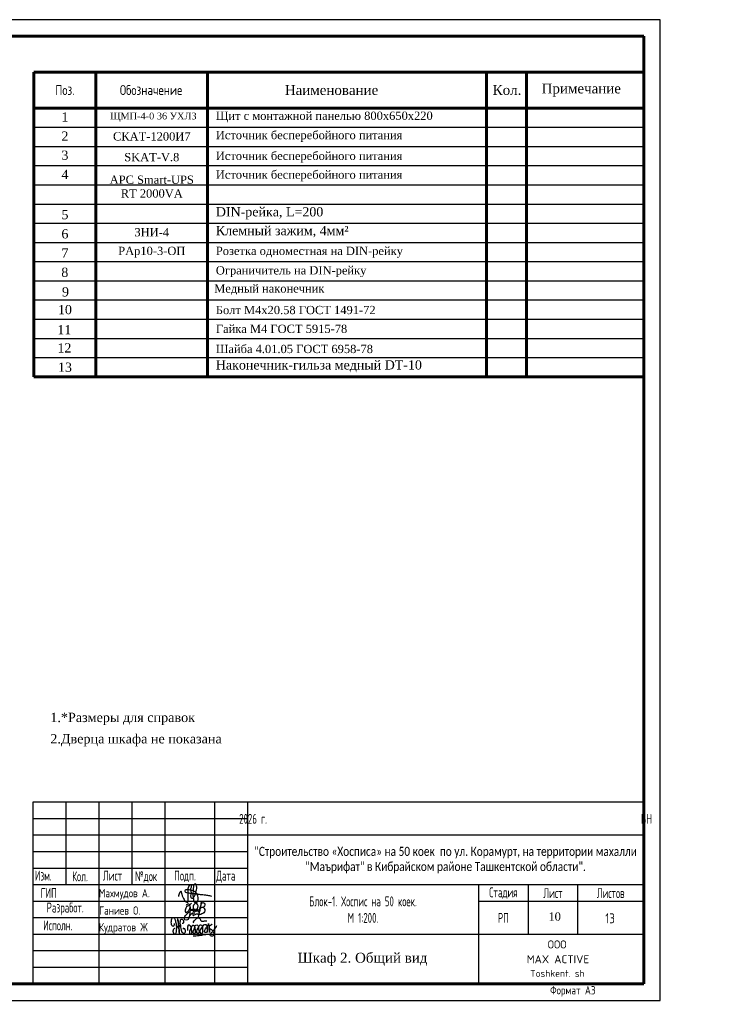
# Model space of a CAD drawing. Header units: millimetres. Extents: x 42471 to 951304, y -405702 to -322821.
# Tile 33 of 37: x 558900 to 580479, y -405702 to -375884. Entities that reach past the tile are written whole.
import ezdxf
from ezdxf.enums import TextEntityAlignment as Align

# ---------------------------------------------------------------- set-up
doc = ezdxf.new("R2010")
doc.units = ezdxf.units.MM
doc.layers.add('_Текст', color=7, linetype='Continuous')
doc.layers.add('Format', color=7, linetype='Continuous', lineweight=30)
doc.layers.add('Table', color=7, linetype='Continuous', lineweight=30)
doc.styles.add('COMPLEX', font='isocpeur.ttf')
doc.styles.add('SPDS', font='spds.shx', dxfattribs={"width": 0.8, "height": 250})
doc.styles.add('SPDS1', font='spds.shx', dxfattribs={"width": 0.8})
doc.styles.add('style1', font='times.ttf')

# ---------------------------------------------------------------- blocks, each defined once
blk = doc.blocks.new('A$C4c4061ee')
at = {"color": 184, "lineweight": 30}
blk.add_spline([(-39.7, -7.1), (-36.8, 4), (-34, 7.9), (-31.2, -0.1), (-24.1, -16.2), (-16.7, -23.5), (-13.9, -23.5), (-12.5, -17.9), (-12.5, 12.7), (-8.3, 24.8), (-4.4, 27), (-3.4, 21.4), (-5.7, 12.9), (-4.4, 8), (-4.4, -10), (-2, -12.6), (3.3, -10), (9.6, 6.1), (12.6, 19.5), (7.6, 28.9), (4.7, 26.6), (2.4, 16.6), (1.1, -1.2), (2.9, -14.2), (6.8, -24.8), (10.9, -24.8), (15, -21.3), (16.5, -17.2), (16.5, -9.9), (12, 2), (5.9, 7.4), (-2.7, 10.3), (-10, 12.1), (-17, 12.1), (-21.5, 11.2), (-22.5, 7.7), (-20, 5.4), (-14, 3.7), (-0.7, 1.8), (11, 0.5), (22.2, -1.2), (37.6, -2.6), (43.5, -3.6), (49.3, -4.5), (54.9, -6.4)], degree=3, dxfattribs=at)
blk = doc.blocks.new('Odil Ganiyev')
at = {"color": 184, "lineweight": 30}
for points in [[(278218, -189288), (278220, -189298), (278251, -189229), (278258, -189294), (278315, -189206), (278295, -189231), (278320, -189288), (278380, -189198), (278355, -189239), (278384, -189286), (278449, -189192), (278428, -189223), (278438, -189281), (278515, -189197), (278494, -189208), (278505, -189282), (278604, -188932), (278563, -189514)], [(278174, -189155), (278173, -189633), (278135, -189699), (278036, -189702), (278008, -189605), (278074, -189469), (278128, -189405), (278218, -189288)], [(278009, -189095), (278081, -189029), (278139, -189055), (278204, -188993)], [(278213, -189509), (278316, -189388), (278340, -189483), (278421, -189425), (278521, -189382)]]:
    blk.add_spline(points, degree=3, dxfattribs=at)
for points, knots in [([(278093, -189111), (278063, -189124), (277979, -189180), (277976, -189469), (278121, -189357), (278159, -189260), (278167, -189222)], [0, 0, 0, 0, 84.01965, 319.3343, 434.006974, 519.963926, 519.963926, 519.963926, 519.963926]), ([(278167, -189222), (278181, -189151), (278171, -189084), (278111, -189103), (278093, -189111)], [526.826092, 526.826092, 526.826092, 526.826092, 665.559085, 706.396126, 706.396126, 706.396126, 706.396126]), ([(278396, -189316), (278466, -189243), (278495, -189145), (278487, -189009), (278378, -188944), (278332, -188998), (278319, -189020), (278305, -189050), (278280, -189134), (278300, -189288), (278388, -189386)], [0, 0, 0, 0, 210.331661, 341.544209, 437.993539, 521.209993, 521.209993, 521.209993, 602.643394, 823.015149, 823.015149, 823.015149, 823.015149]), ([(278617, -189118), (278680, -189058), (278780, -189127), (278817, -189262), (278675, -189400), (278595, -189412), (278531, -189410)], [498.211239, 498.211239, 498.211239, 498.211239, 560.962433, 628.560844, 789.184895, 992.203079, 992.203079, 992.203079, 992.203079]), ([(278604, -188939), (278630, -188908), (278658, -188890), (278746, -188897), (278776, -188980), (278743, -189054), (278691, -189101), (278617, -189118)], [0, 0, 0, 0, 59.301687, 137.83445, 232.671471, 306.955654, 371.443461, 371.443461, 371.443461, 371.443461])]:
    blk.add_open_spline(points, degree=3, knots=knots, dxfattribs=at)
blk = doc.blocks.new('A$C77aec0c1')
at = {"color": 184, "lineweight": 30}
for points in [[(-78.4, 25.2), (-78.4, 19.8), (-80.1, 15.4), (-82.7, 15.2), (-85.9, 18.3), (-87.6, 24.6), (-87.6, 33.5), (-85.8, 41.5), (-83.2, 44.9), (-79.5, 45.3), (-74.8, 37.3), (-71.4, 24), (-70.3, 12.8), (-70.6, 1.9), (-72.5, -8.2), (-74.5, -11.9), (-76.7, -12.4), (-79.3, -9.8), (-81.1, -2.5), (-80.5, 2.8), (-78.6, 6.3), (-76.3, 8.1), (-74.2, 8.6)], [(-70.3, 8.8), (-64.2, 15.4), (-63.4, 26), (-64.7, 36.5), (-65.8, 41.1), (-66, 40.4), (-65.4, 38.6), (-63.9, 30.6), (-63.4, 26), (-62.4, 17.4), (-61.3, 7.7), (-60.5, -1.3), (-59.7, -9.1), (-59.2, -11.6), (-59.5, -10.3), (-59.8, -8.8), (-61, 4.4), (-61.6, 9.7), (-62.2, 15.2), (-62.4, 16.8), (-60.5, 15), (-58.2, 15.7), (-56.6, 21.2), (-56.7, 31.2), (-55.8, 37.1), (-53.2, 40), (-50, 39.7), (-45.9, 34.7), (-45.4, 29.7), (-46.3, 25.7), (-48.8, 25), (-50.3, 25.3)], [(-10.4, 26.1), (-11.3, 30.7), (-5.9, 37.4), (1.2, 43.5), (6.2, 44.3), (10.3, 42.2), (12.4, 38), (15, 34.5), (18.4, 33), (24.9, 33.5), (29.4, 34.6), (33.6, 34.4), (35.1, 34)], [(-56.6, 20.3), (-55.7, 12.4), (-53.4, 2), (-50.9, -4.5), (-47.7, -7.4), (-43.4, -8.2), (-40.2, -6.5), (-38.7, -1.4), (-39.6, 2.9), (-41.5, 6), (-44.2, 7.7), (-47, 7.2), (-47.6, 5.7)], [(-30.4, 1), (-29.8, 17.4), (-28.4, 20.1), (-25.6, 19.9), (-20.5, 13.6), (-18.9, 4.6), (-17.5, -7.1), (-18.5, -11.1), (-21.9, -11.5), (-24, -7.9), (-23.3, -0.6), (-20.4, 7.3), (-17, 14), (-13.9, 18.7), (-9.6, 18.3), (-6.3, 10.9), (-5, -2.4), (-5, -8.8), (-9, -10.1), (-12.3, -6.5), (-11.2, 0.2), (-8.3, 6.3), (-6.9, 12.8), (-4.7, 17.9), (-0.2, 20.5), (4.2, 17.9), (6, 9.7), (7.1, 1), (7.6, -6.8), (4.7, -8.8), (0.1, -8.1), (-0.1, -1.4), (3.2, 6.9), (7.8, 15.8), (10.6, 19.9), (16, 19.6), (19.3, 13.2), (20.4, 0.9), (19.5, -6.1), (16.8, -9.2), (13.6, -8.5), (11.7, -1), (15.1, 6.9), (19.9, 14.2), (24.4, 19.9), (31, 21.1), (35, 14.6), (36.2, 0.9), (34.1, -5.6), (29.3, -6.4), (26.9, -3.5), (30.5, 6.3), (35.4, 12.4), (39.7, 19.3), (40.4, 25.2), (40.7, 24.3), (43.9, -4.9), (43.8, -3.9), (42.9, 9.7), (43.1, 12.5), (45.5, 16.5), (50.4, 21.1), (52.2, 22.2), (51.2, 21.8)], [(42.9, 10.8), (45.1, 7.7), (48.3, 5.7), (51.7, 3.7), (54.9, -0.4), (57.8, -5.8), (58.9, -10.7), (58.5, -15.5), (56.8, -17.9), (52, -18.5), (48.4, -18.1), (46.1, -15.6), (45.8, -12.6), (48.1, -9.4), (51.1, -6.3), (54.5, -2.6), (57.9, 1), (62.2, 6.3), (66.5, 12.8), (69.8, 17.8)], [(-11.8, -17.3), (-2.7, -17.5), (7.9, -15.9), (17.6, -14.8), (25.1, -13.1), (30.9, -13.1)]]:
    blk.add_spline(points, degree=3, dxfattribs=at)
blk = doc.blocks.new('124343576765846544')
at = {"color": 7, "lineweight": 25, "ltscale": 100}
for p in [(526998, 459414), (521998, 457914)]:
    blk.add_line(p, (526998, 457914), dxfattribs=at)
at = {"layer": '_Текст', "color": 7, "lineweight": 30}
for p, q in [((526998, 463414), (508498, 463414)), ((509498, 463414), (509498, 460914)), ((510498, 463414), (510498, 457914)), ((511498, 463414), (511498, 460914)), ((512498, 463414), (512498, 457914)), ((513998, 463414), (513998, 457914)), ((514998, 463414), (514998, 457914)), ((526998, 462414), (514998, 462414)), ((514998, 461414), (508498, 461414)), ((526998, 460914), (508498, 460914)), ((521998, 460914), (521998, 457914)), ((526998, 460414), (521998, 460414)), ((526998, 459414), (514998, 459414))]:
    blk.add_line(p, q, dxfattribs=at)
at = {"layer": '_Текст', "color": 7, "linetype": 'ByBlock', "lineweight": 30}
blk.add_line((508498, 463414), (508498, 457914), dxfattribs=at)
at = {"layer": '_Текст', "color": 7, "lineweight": 25}
for p, q in [((514998, 462914), (508498, 462914)), ((514998, 462414), (508498, 462414)), ((514998, 461914), (508498, 461914)), ((523498, 460914), (523498, 459414)), ((524998, 460914), (524998, 459414)), ((514998, 460414), (508498, 460414)), ((514998, 459914), (508498, 459914)), ((514998, 459414), (508498, 459414)), ((514998, 458914), (508498, 458914)), ((514998, 458414), (508498, 458414))]:
    blk.add_line(p, q, dxfattribs=at)
at = {"layer": '_Текст', "color": 7, "linetype": 'ByBlock', "lineweight": 30}
blk.add_lwpolyline([(526998, 463414), (526998, 457914), (508498, 457914)], dxfattribs=at)
for name, p, xscale, yscale, zscale in [('A$C4c4061ee', (513334, 460638), 10.45975922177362, 10.45975922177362, 10.45975922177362), ('A$C77aec0c1', (513463, 459525), 8.776011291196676, 8.776011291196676, 8.776011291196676)]:
    blk.add_blockref(name, p, dxfattribs=dict(xscale=xscale, yscale=yscale, zscale=zscale))
at = {"xscale": 0.7326778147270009, "yscale": 0.7326778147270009, "zscale": 0.7326778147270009, "rotation": 351.5695638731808}
blk.add_blockref('Odil Ganiyev', (331974, 627214), dxfattribs=at)
at = {"lineweight": 25, "insert": (523109, 459232), "char_height": 243.53, "width": 2498.43, "attachment_point": 1, "line_spacing_factor": 1.104144, "style": 'COMPLEX'}
blk.add_mtext('\\pi981.33019;ООО \\P\\pi348.14792;MAX ACTIVE \\P\\pi453.55158;{\\H0.84862x;Toshkent. sh}', dxfattribs=at)
at = {"layer": '_Текст', "color": 7, "lineweight": 25, "style": 'SPDS1', "width": 0.8}
for s, p in [('Изм.', (508560, 461043)), ('Кол.', (509690, 461022)), ('Лист', (510622, 461043)), ('№док', (511595, 461027)), ('Подп.', (512782, 461043)), ('Дата', (514053, 461043))]:
    blk.add_text(s, height=300, dxfattribs=at).set_placement(p)
at = {"layer": '_Текст', "color": 7, "lineweight": 25, "style": 'SPDS1'}
for s, p in [('Махмудов А.', (510499, 460538)), ('Ганиев О.', (510507, 460012)), ('Кудратов Ж', (510499, 459505))]:
    blk.add_text(s, height=250, dxfattribs=at).set_placement(p)
at = {"layer": '_Текст', "color": 7, "style": 'SPDS1'}
blk.add_text('13', height=300, dxfattribs=at).set_placement((525980, 459901), align=Align.MIDDLE_CENTER)
at = {"layer": '_Текст', "color": 7, "char_height": 300, "attachment_point": 5}
for s, insert, width, style in [('2026 г.                                                                                            ВН', (520998, 462914), 12000, 'SPDS1'), ('{\\fCalibri|b0|i0|c204|p34;\\H0.91667x;\\C256;"Строительство «Хосписа» на 50 коек  по ул. Корамурт, на территории махалли "Маърифат" в Кибрайском районе Ташкентской области".\\H1.30253x; }', (520998, 461664), 12000, 'SPDS'), ('Стадия', (522748, 460664), 1500, 'SPDS1'), ('Лист', (524248, 460664), 1500, 'SPDS1'), ('Листов', (525998, 460664), 1500, 'SPDS1'), ('Блок-1. Хоспис на 50 коек.\\PМ 1:200.', (518498, 460164), 7000, 'SPDS'), ('РП', (522748, 459914), 1500, 'SPDS1')]:
    blk.add_mtext(s, dxfattribs=dict(at, insert=insert, width=width, style=style))
at = {"layer": '_Текст', "color": 7, "lineweight": 25, "char_height": 300, "width": 2423.39, "attachment_point": 5, "style": 'SPDS1'}
for s, insert in [('ГИП', (508981, 460668)), ('Разработ.', (509480, 460186)), ('Исполн.', (509258, 459686))]:
    blk.add_mtext(s, dxfattribs=dict(at, insert=insert))

msp = doc.modelspace()

# ---------------------------------------------------------------- linework, layer by layer
at = {"lineweight": 60, "ltscale": 2}
for p, q in [((559330.567, -377470.726), (577796.234, -377470.726)), ((559330.567, -377470.726), (559330.567, -386696.641)), ((561204.62, -377470.726), (561204.62, -386696.641)), ((564587.289, -377470.726), (564587.289, -386696.641)), ((573034.471, -377470.726), (573034.471, -386696.641)), ((574245.221, -377470.726), (574245.221, -386696.641)), ((559330.567, -378560.401), (577796.234, -378560.401)), ((559330.567, -386696.641), (577796.234, -386696.641))]:
    msp.add_line(p, q, dxfattribs=at)
at = {"layer": 'Format', "linetype": 'Continuous', "lineweight": -3}
for p, q in [((578296.207, -375884.404), (536296.207, -375884.404)), ((578296.234, -405584.51), (578296.234, -375884.51)), ((536296.234, -405584.51), (578296.234, -405584.51))]:
    msp.add_line(p, q, dxfattribs=at)
at = {"layer": 'Format', "color": 0, "lineweight": 60}
for p, q in [((538296.234, -376384.51), (577796.234, -376384.51)), ((577796.234, -376384.51), (577796.234, -405084.51)), ((538296.234, -405084.51), (577796.234, -405084.51))]:
    msp.add_line(p, q, dxfattribs=at)
at = {"layer": 'Table', "color": 0, "lineweight": 25, "ltscale": 2}
for p, q in [((559330.567, -379141.561), (577796.234, -379141.561)), ((559330.567, -379722.721), (577796.234, -379722.721)), ((559330.567, -380303.881), (577796.234, -380303.881)), ((559330.567, -380885.041), (577796.234, -380885.041)), ((559330.567, -381466.201), (577796.234, -381466.201)), ((559330.567, -382047.361), (577796.234, -382047.361)), ((559330.567, -382628.521), (577796.234, -382628.521)), ((559330.567, -383209.681), (577796.234, -383209.681)), ((559330.567, -383790.841), (577796.234, -383790.841)), ((559330.567, -384372.001), (577796.234, -384372.001)), ((559330.567, -384953.161), (577796.234, -384953.161)), ((559330.567, -385534.321), (577796.234, -385534.321)), ((559330.567, -386115.481), (577796.234, -386115.481)), ((559330.567, -386696.641), (577796.234, -386696.641))]:
    msp.add_line(p, q, dxfattribs=at)

# ---------------------------------------------------------------- block references
at = {"lineweight": 50}
for p in [(-133048.422, -862898.681), (-158519.837, -862998.681), (-86679.097, -862998.681), (-42077.573, -862998.681), (4592.67, -862998.681), (50798.135, -862998.681)]:
    msp.add_blockref('124343576765846544', p, dxfattribs=at)

# ---------------------------------------------------------------- texts
at = {"style": 'style1'}
for s, p in [('1.*Размеры для справок ', (559826.232, -397154.591)), ('2.Дверца шкафа не показана', (559826.232, -397801.434))]:
    msp.add_text(s, height=283.35826, dxfattribs=at).set_placement(p)
for s, insert, char_height, width, attachment_point in [('{\\fGOST|b0|i0|c204|p34;Поз.}', (560268.968, -378015.564), 300, 1124.43211, 5), ('{\\Fcs_gost2304|c204;Обозначение}', (562878.844, -378015.564), 300, 1124.43211, 5), ('Наименование', (568342.533, -378015.564), 300, 1124.43211, 5), ('Кол.', (573658.091, -378015.564), 300, 1124.43211, 5), ('Примечание', (575906.404, -378015.564), 300, 1124.43211, 5), ('1', (560270.236, -378828.826), 280, 1124.43211, 5), ('\\pt0;Щит с монтажной панелью 800х650x220', (564839.571, -378833.76), 250, 8512.15754, 4), (' {\\H0.82593x;ЩМП-4-0 36 УХЛЗ}', (562899.891, -378834.813), 250, 2905.8, 5), ('2', (560270.236, -379409.986), 280, 1124.43211, 5), ('СКАТ-1200И7', (562899.891, -379420.027), 250, 2905.8, 5), ('\\pt0;Источник бесперебойного питания', (564839.571, -379418.975), 250, 8512.15754, 4), ('3', (560270.236, -379991.146), 280, 1124.43211, 5), ('SKAT-V.8', (562899.891, -380049.195), 250, 2905.8, 5), ('\\pt0;Источник бесперебойного питания', (564839.571, -380048.142), 250, 8512.15754, 4), ('4', (560270.236, -380572.306), 280, 1124.43211, 5), ('\\pt0;Источник бесперебойного питания', (564839.571, -380616.425), 250, 8512.15754, 4), ('APC Smart-UPS\\PRT 2000VA{\\H1.83333x; }', (562899.891, -380941.074), 250, 2905.8, 5), ('5', (560270.236, -381789.405), 280, 1124.43211, 5), ('\\pt0;DIN-рейка, L=200', (564839.571, -381746.898), 280, 6174.825, 4), ('6', (560270.236, -382370.565), 280, 1124.43211, 5), ('ЗНИ-4', (562899.891, -382321.944), 250, 2905.8, 5), ('\\pt0;Клемный зажим, 4мм²', (564839.571, -382304.89), 280, 6174.825, 4), ('7', (560270.236, -382951.725), 280, 1124.43211, 5), ('PAp10-3-ОП', (562899.891, -382925.938), 250, 2905.8, 5), ('\\pt0;Розетка одноместная на DIN-рейку', (564839.571, -382925.938), 250, 8090.7865, 4), ('8', (560265.911, -383535.752), 280, 1124.43211, 5), ('\\pt0;Ограничитель на DIN-рейку', (564839.571, -383515.422), 250, 6174.825, 4), ('9', (560286.624, -384127.622), 280, 1124.43211, 5), ('\\pt0;Медный наконечник', (564790.04, -384060.456), 250, 10169.27381, 4), ('10', (560270.236, -384666.292), 280, 1124.43211, 5), ('Болт М4х20.58 ГОСТ 1491-72', (564839.571, -384678.874), 250, 6240.40409, 4), ('11', (560250.802, -385271.306), 280, 1124.43211, 5), ('Гайка М4 ГОСТ 5915-78', (564839.571, -385247.502), 250, 6240.40409, 4), ('12', (560254.359, -385824.605), 280, 1124.43211, 5), ('Шайба 4.01.05 ГОСТ 6958-78', (564839.571, -385858.421), 250, 6240.40409, 4), ('13', (560270.236, -386410.199), 280, 1124.43211, 5), ('Наконечник-гильза медный DT-10', (564839.571, -386379.513), 280, 7912.86004, 4), ('10', (574910.252, -403172.368), 250, 352.43005, 7), ('Шкаф 2. Общий вид', (569281.278, -404140.921), 300, 7430.28882, 2), ('{\\Fcs_gost2304|c204;Формат А3}', (574960.551, -405150.755), 249.72948, 5011.58, 1)]:
    msp.add_mtext(s, dxfattribs=dict(at, insert=insert, char_height=char_height, width=width, attachment_point=attachment_point))

doc.saveas('drawing.dxf')
